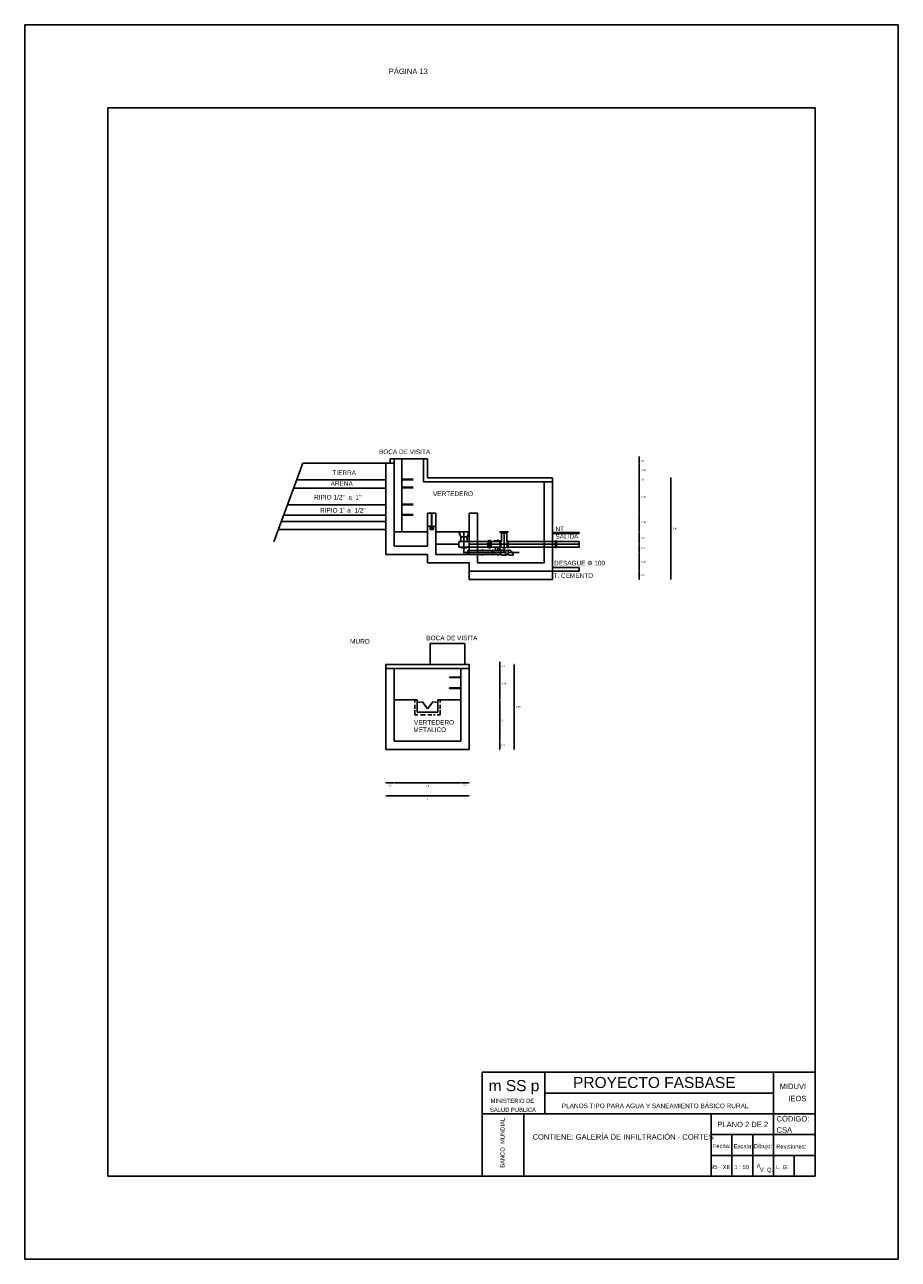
# Model space of a CAD drawing. Header units: metres. Extents: x 2029 to 4131, y 3282 to 4383.
# Tile 15 of 26: x 2339 to 2360, y 4353 to 4383. Entities that reach past the tile are written whole.
import ezdxf
from ezdxf.enums import TextEntityAlignment as Align

# ---------------------------------------------------------------- set-up
doc = ezdxf.new("R2010")
doc.units = ezdxf.units.M
doc.linetypes.add('ACAD_ISO02W100', pattern=[15, 12, -3])
doc.layers.add('Cotas', color=7, linetype='Continuous')
doc.layers.add('Dibujo', color=7, linetype='Continuous')
doc.styles.add('Annotative', font='arial.ttf')
doc.styles.get("Standard").update_dxf_attribs({"font": 'arial.ttf'})
doc.dimstyles.new('Vero', dxfattribs={"dimtxt": 0.04, "dimasz": 0.03, "dimexe": 1.25, "dimexo": 0.625, "dimgap": 0.05, "dimtad": 2, "dimtih": 1, "dimtoh": 1, "dimtxsty": 'Standard', "dimblk": 'DOT', "dimcen": 0, "dimse1": 1, "dimse2": 1, "dimadec": 0, "dimazin": 0, "dimtfac": 1, "dimtix": 1, "dimtmove": 0, "dimatfit": 2, "dimfxl": 1, "dimarcsym": 2})

# ---------------------------------------------------------------- blocks, each defined once
blk = doc.blocks.new('_Dot')
at = {"color": 0, "linetype": 'ByBlock', "lineweight": -2}
blk.add_line((-0.5, 0), (-1, 0), dxfattribs=at)
at = {"color": 0, "linetype": 'ByBlock', "const_width": 0.5}
blk.add_lwpolyline([(-0.25, 0, 1), (0.25, 0, 1)], format="xyb", close=True, dxfattribs=at)
blk = doc.blocks.new('*D50')
at = {"layer": 'Cotas', "color": 0, "linetype": 'ACAD_ISO02W100', "lineweight": -2, "transparency": 16777216}
blk.add_line((2347.22, 4364.415), (2349.16, 4364.415), dxfattribs=at)
at = {"layer": 'Defpoints', "color": 0, "linetype": 'ACAD_ISO02W100', "transparency": 16777216}
for p in [(2347.19, 4365.527), (2349.19, 4365.527), (2349.19, 4364.415)]:
    blk.add_point(p, dxfattribs=at)
at = {"layer": 'Cotas', "color": 0, "linetype": 'ACAD_ISO02W100', "lineweight": -2, "transparency": 16777216, "xscale": 0.03, "yscale": 0.03, "zscale": 0.03, "rotation": 180}
blk.add_blockref('_Dot', (2347.19, 4364.415), dxfattribs=at)
at = {"layer": 'Cotas', "color": 0, "linetype": 'ACAD_ISO02W100', "lineweight": -2, "transparency": 16777216, "xscale": 0.03, "yscale": 0.03, "zscale": 0.03}
blk.add_blockref('_Dot', (2349.19, 4364.415), dxfattribs=at)
at = {"layer": 'Cotas', "color": 0, "linetype": 'ACAD_ISO02W100', "transparency": 16777216, "insert": (2348.19, 4364.344), "char_height": 0.04, "attachment_point": 5}
blk.add_mtext('2', dxfattribs=at)
blk = doc.blocks.new('*D51')
at = {"layer": 'Cotas', "color": 0, "linetype": 'ACAD_ISO02W100', "lineweight": -2, "transparency": 16777216}
blk.add_line((2347.42, 4364.729), (2348.96, 4364.729), dxfattribs=at)
at = {"layer": 'Defpoints', "color": 0, "linetype": 'ACAD_ISO02W100', "transparency": 16777216}
for p in [(2347.39, 4365.726), (2348.99, 4365.726), (2348.99, 4364.729)]:
    blk.add_point(p, dxfattribs=at)
at = {"layer": 'Cotas', "color": 0, "linetype": 'ACAD_ISO02W100', "lineweight": -2, "transparency": 16777216, "xscale": 0.03, "yscale": 0.03, "zscale": 0.03, "rotation": 180}
blk.add_blockref('_Dot', (2347.39, 4364.729), dxfattribs=at)
at = {"layer": 'Cotas', "color": 0, "linetype": 'ACAD_ISO02W100', "lineweight": -2, "transparency": 16777216, "xscale": 0.03, "yscale": 0.03, "zscale": 0.03}
blk.add_blockref('_Dot', (2348.99, 4364.729), dxfattribs=at)
at = {"layer": 'Cotas', "color": 0, "linetype": 'ACAD_ISO02W100', "transparency": 16777216, "insert": (2348.19, 4364.655), "char_height": 0.04, "attachment_point": 5}
blk.add_mtext('1,6', dxfattribs=at)
blk = doc.blocks.new('*D52')
at = {"layer": 'Cotas', "color": 0, "linetype": 'ACAD_ISO02W100', "lineweight": -2, "transparency": 16777216}
blk.add_line((2349.02, 4364.73), (2349.16, 4364.73), dxfattribs=at)
at = {"layer": 'Defpoints', "color": 0, "linetype": 'ACAD_ISO02W100', "transparency": 16777216}
for p in [(2348.99, 4365.715), (2349.19, 4365.715), (2349.19, 4364.73)]:
    blk.add_point(p, dxfattribs=at)
at = {"layer": 'Cotas', "color": 0, "linetype": 'ACAD_ISO02W100', "lineweight": -2, "transparency": 16777216, "xscale": 0.03, "yscale": 0.03, "zscale": 0.03, "rotation": 180}
blk.add_blockref('_Dot', (2348.99, 4364.73), dxfattribs=at)
at = {"layer": 'Cotas', "color": 0, "linetype": 'ACAD_ISO02W100', "lineweight": -2, "transparency": 16777216, "xscale": 0.03, "yscale": 0.03, "zscale": 0.03}
blk.add_blockref('_Dot', (2349.19, 4364.73), dxfattribs=at)
at = {"layer": 'Cotas', "color": 0, "linetype": 'ACAD_ISO02W100', "transparency": 16777216, "insert": (2349.09, 4364.656), "char_height": 0.04, "attachment_point": 5}
blk.add_mtext('0,2', dxfattribs=at)
blk = doc.blocks.new('*D53')
at = {"layer": 'Cotas', "color": 0, "linetype": 'ACAD_ISO02W100', "lineweight": -2, "transparency": 16777216}
blk.add_line((2347.36, 4364.73), (2347.22, 4364.73), dxfattribs=at)
at = {"layer": 'Defpoints', "color": 0, "linetype": 'ACAD_ISO02W100', "transparency": 16777216}
for p in [(2347.19, 4365.726), (2347.39, 4365.726), (2347.19, 4364.73)]:
    blk.add_point(p, dxfattribs=at)
at = {"layer": 'Cotas', "color": 0, "linetype": 'ACAD_ISO02W100', "lineweight": -2, "transparency": 16777216, "xscale": 0.03, "yscale": 0.03, "zscale": 0.03, "rotation": 180}
blk.add_blockref('_Dot', (2347.19, 4364.73), dxfattribs=at)
at = {"layer": 'Cotas', "color": 0, "linetype": 'ACAD_ISO02W100', "lineweight": -2, "transparency": 16777216, "xscale": 0.03, "yscale": 0.03, "zscale": 0.03}
blk.add_blockref('_Dot', (2347.39, 4364.73), dxfattribs=at)
at = {"layer": 'Cotas', "color": 0, "linetype": 'ACAD_ISO02W100', "transparency": 16777216, "insert": (2347.29, 4364.656), "char_height": 0.04, "attachment_point": 5}
blk.add_mtext('0,2', dxfattribs=at)
blk = doc.blocks.new('*D54')
at = {"layer": 'Cotas', "color": 0, "linetype": 'ACAD_ISO02W100', "lineweight": -2, "transparency": 16777216}
blk.add_line((2350.269, 4367.547), (2350.269, 4365.557), dxfattribs=at)
at = {"layer": 'Defpoints', "color": 0, "linetype": 'ACAD_ISO02W100', "transparency": 16777216}
for p in [(2349.19, 4367.577), (2349.19, 4365.527), (2350.269, 4365.527)]:
    blk.add_point(p, dxfattribs=at)
at = {"layer": 'Cotas', "color": 0, "linetype": 'ACAD_ISO02W100', "lineweight": -2, "transparency": 16777216, "xscale": 0.03, "yscale": 0.03, "zscale": 0.03}
for p, rotation in [((2350.269, 4367.577), 90), ((2350.269, 4365.527), 270)]:
    blk.add_blockref('_Dot', p, dxfattribs=dict(at, rotation=rotation))
at = {"layer": 'Cotas', "color": 0, "linetype": 'ACAD_ISO02W100', "transparency": 16777216, "insert": (2350.371, 4366.552), "char_height": 0.04, "attachment_point": 5}
blk.add_mtext('2,05', dxfattribs=at)
blk = doc.blocks.new('*D55')
at = {"layer": 'Cotas', "color": 0, "linetype": 'ACAD_ISO02W100', "lineweight": -2, "transparency": 16777216}
blk.add_line((2349.925, 4366.757), (2349.925, 4367.447), dxfattribs=at)
at = {"layer": 'Defpoints', "color": 0, "linetype": 'ACAD_ISO02W100', "transparency": 16777216}
for p in [(2348.99, 4367.477), (2349.925, 4367.477), (2348.99, 4366.727)]:
    blk.add_point(p, dxfattribs=at)
at = {"layer": 'Cotas', "color": 0, "linetype": 'ACAD_ISO02W100', "lineweight": -2, "transparency": 16777216, "xscale": 0.03, "yscale": 0.03, "zscale": 0.03}
for p, rotation in [((2349.925, 4367.477), 90), ((2349.925, 4366.727), 270)]:
    blk.add_blockref('_Dot', p, dxfattribs=dict(at, rotation=rotation))
at = {"layer": 'Cotas', "color": 0, "linetype": 'ACAD_ISO02W100', "transparency": 16777216, "insert": (2350.027, 4367.102), "char_height": 0.04, "attachment_point": 5}
blk.add_mtext('0,75', dxfattribs=at)
blk = doc.blocks.new('*D56')
at = {"layer": 'Cotas', "color": 0, "linetype": 'ACAD_ISO02W100', "lineweight": -2, "transparency": 16777216}
blk.add_line((2349.925, 4366.697), (2349.925, 4365.757), dxfattribs=at)
at = {"layer": 'Defpoints', "color": 0, "linetype": 'ACAD_ISO02W100', "transparency": 16777216}
for p in [(2348.99, 4366.727), (2348.99, 4365.727), (2349.925, 4365.727)]:
    blk.add_point(p, dxfattribs=at)
at = {"layer": 'Cotas', "color": 0, "linetype": 'ACAD_ISO02W100', "lineweight": -2, "transparency": 16777216, "xscale": 0.03, "yscale": 0.03, "zscale": 0.03}
for p, rotation in [((2349.925, 4366.727), 90), ((2349.925, 4365.727), 270)]:
    blk.add_blockref('_Dot', p, dxfattribs=dict(at, rotation=rotation))
at = {"layer": 'Cotas', "color": 0, "linetype": 'ACAD_ISO02W100', "transparency": 16777216, "insert": (2349.982, 4366.227), "char_height": 0.04, "attachment_point": 5}
blk.add_mtext('1', dxfattribs=at)
blk = doc.blocks.new('*D57')
at = {"layer": 'Cotas', "color": 0, "linetype": 'ACAD_ISO02W100', "lineweight": -2, "transparency": 16777216}
blk.add_line((2349.925, 4365.697), (2349.925, 4365.557), dxfattribs=at)
at = {"layer": 'Defpoints', "color": 0, "linetype": 'ACAD_ISO02W100', "transparency": 16777216}
for p in [(2348.99, 4365.727), (2348.99, 4365.527), (2349.925, 4365.527)]:
    blk.add_point(p, dxfattribs=at)
at = {"layer": 'Cotas', "color": 0, "linetype": 'ACAD_ISO02W100', "lineweight": -2, "transparency": 16777216, "xscale": 0.03, "yscale": 0.03, "zscale": 0.03}
for p, rotation in [((2349.925, 4365.727), 90), ((2349.925, 4365.527), 270)]:
    blk.add_blockref('_Dot', p, dxfattribs=dict(at, rotation=rotation))
at = {"layer": 'Cotas', "color": 0, "linetype": 'ACAD_ISO02W100', "transparency": 16777216, "insert": (2350.011, 4365.627), "char_height": 0.04, "attachment_point": 5}
blk.add_mtext('0,2', dxfattribs=at)
blk = doc.blocks.new('*D58')
at = {"layer": 'Cotas', "color": 0, "linetype": 'ACAD_ISO02W100', "lineweight": -2, "transparency": 16777216}
for p, q in [((2349.925, 4367.607), (2349.925, 4367.637)), ((2349.925, 4367.477), (2349.925, 4367.577)), ((2349.925, 4367.447), (2349.925, 4367.417))]:
    blk.add_line(p, q, dxfattribs=at)
at = {"layer": 'Defpoints', "color": 0, "linetype": 'ACAD_ISO02W100', "transparency": 16777216}
for p in [(2349.19, 4367.577), (2349.19, 4367.477), (2349.925, 4367.577)]:
    blk.add_point(p, dxfattribs=at)
at = {"layer": 'Cotas', "color": 0, "linetype": 'ACAD_ISO02W100', "lineweight": -2, "transparency": 16777216, "xscale": 0.03, "yscale": 0.03, "zscale": 0.03}
for p, rotation in [((2349.925, 4367.577), 270), ((2349.925, 4367.477), 90)]:
    blk.add_blockref('_Dot', p, dxfattribs=dict(at, rotation=rotation))
at = {"layer": 'Cotas', "color": 0, "linetype": 'ACAD_ISO02W100', "transparency": 16777216, "insert": (2350.007, 4367.527), "char_height": 0.04, "attachment_point": 5}
blk.add_mtext('0,1', dxfattribs=at)
blk = doc.blocks.new('*D59')
at = {"layer": 'Cotas', "color": 0, "linetype": 'ACAD_ISO02W100', "lineweight": -2, "transparency": 16777216}
for p, q in [((2353.281, 4372.548), (2353.281, 4372.578)), ((2353.281, 4372.418), (2353.281, 4372.518)), ((2353.281, 4372.388), (2353.281, 4372.358))]:
    blk.add_line(p, q, dxfattribs=at)
at = {"layer": 'Defpoints', "color": 0, "linetype": 'ACAD_ISO02W100', "transparency": 16777216}
for p in [(2347.29, 4372.518), (2353.281, 4372.518), (2347.29, 4372.418)]:
    blk.add_point(p, dxfattribs=at)
at = {"layer": 'Cotas', "color": 0, "linetype": 'ACAD_ISO02W100', "lineweight": -2, "transparency": 16777216, "xscale": 0.03, "yscale": 0.03, "zscale": 0.03}
for p, rotation in [((2353.281, 4372.518), 270), ((2353.281, 4372.418), 90)]:
    blk.add_blockref('_Dot', p, dxfattribs=dict(at, rotation=rotation))
at = {"layer": 'Cotas', "color": 0, "linetype": 'ACAD_ISO02W100', "transparency": 16777216, "insert": (2353.364, 4372.468), "char_height": 0.04, "attachment_point": 5}
blk.add_mtext('0,1', dxfattribs=at)
blk = doc.blocks.new('*D60')
at = {"layer": 'Cotas', "color": 0, "linetype": 'ACAD_ISO02W100', "lineweight": -2, "transparency": 16777216}
blk.add_line((2353.281, 4372.388), (2353.281, 4372.098), dxfattribs=at)
at = {"layer": 'Defpoints', "color": 0, "linetype": 'ACAD_ISO02W100', "transparency": 16777216}
for p in [(2347.39, 4372.418), (2347.39, 4372.068), (2353.281, 4372.068)]:
    blk.add_point(p, dxfattribs=at)
at = {"layer": 'Cotas', "color": 0, "linetype": 'ACAD_ISO02W100', "lineweight": -2, "transparency": 16777216, "xscale": 0.03, "yscale": 0.03, "zscale": 0.03}
for p, rotation in [((2353.281, 4372.418), 90), ((2353.281, 4372.068), 270)]:
    blk.add_blockref('_Dot', p, dxfattribs=dict(at, rotation=rotation))
at = {"layer": 'Cotas', "color": 0, "linetype": 'ACAD_ISO02W100', "transparency": 16777216, "insert": (2353.383, 4372.243), "char_height": 0.04, "attachment_point": 5}
blk.add_mtext('0,35', dxfattribs=at)
blk = doc.blocks.new('*D61')
at = {"layer": 'Cotas', "color": 0, "linetype": 'ACAD_ISO02W100', "lineweight": -2, "transparency": 16777216}
for p, q in [((2353.281, 4372.098), (2353.281, 4372.128)), ((2353.281, 4371.968), (2353.281, 4372.068)), ((2353.281, 4371.938), (2353.281, 4371.908))]:
    blk.add_line(p, q, dxfattribs=at)
at = {"layer": 'Defpoints', "color": 0, "linetype": 'ACAD_ISO02W100', "transparency": 16777216}
for p in [(2351.19, 4372.068), (2351.19, 4371.968), (2353.281, 4372.068)]:
    blk.add_point(p, dxfattribs=at)
at = {"layer": 'Cotas', "color": 0, "linetype": 'ACAD_ISO02W100', "lineweight": -2, "transparency": 16777216, "xscale": 0.03, "yscale": 0.03, "zscale": 0.03}
for p, rotation in [((2353.281, 4372.068), 270), ((2353.281, 4371.968), 90)]:
    blk.add_blockref('_Dot', p, dxfattribs=dict(at, rotation=rotation))
at = {"layer": 'Cotas', "color": 0, "linetype": 'ACAD_ISO02W100', "transparency": 16777216, "insert": (2353.364, 4372.018), "char_height": 0.04, "attachment_point": 5}
blk.add_mtext('0,1', dxfattribs=at)
blk = doc.blocks.new('*D62')
at = {"layer": 'Cotas', "color": 0, "linetype": 'ACAD_ISO02W100', "lineweight": -2, "transparency": 16777216}
blk.add_line((2353.281, 4371.248), (2353.281, 4371.938), dxfattribs=at)
at = {"layer": 'Defpoints', "color": 0, "linetype": 'ACAD_ISO02W100', "transparency": 16777216}
for p in [(2349.39, 4371.968), (2353.281, 4371.968), (2349.39, 4371.218)]:
    blk.add_point(p, dxfattribs=at)
at = {"layer": 'Cotas', "color": 0, "linetype": 'ACAD_ISO02W100', "lineweight": -2, "transparency": 16777216, "xscale": 0.03, "yscale": 0.03, "zscale": 0.03}
for p, rotation in [((2353.281, 4371.968), 90), ((2353.281, 4371.218), 270)]:
    blk.add_blockref('_Dot', p, dxfattribs=dict(at, rotation=rotation))
at = {"layer": 'Cotas', "color": 0, "linetype": 'ACAD_ISO02W100', "transparency": 16777216, "insert": (2353.383, 4371.593), "char_height": 0.04, "attachment_point": 5}
blk.add_mtext('0,75', dxfattribs=at)
blk = doc.blocks.new('*D63')
at = {"layer": 'Cotas', "color": 0, "linetype": 'ACAD_ISO02W100', "lineweight": -2, "transparency": 16777216}
blk.add_line((2353.281, 4370.798), (2353.281, 4371.188), dxfattribs=at)
at = {"layer": 'Defpoints', "color": 0, "linetype": 'ACAD_ISO02W100', "transparency": 16777216}
for p in [(2349.19, 4371.218), (2353.281, 4371.218), (2349.19, 4370.768)]:
    blk.add_point(p, dxfattribs=at)
at = {"layer": 'Cotas', "color": 0, "linetype": 'ACAD_ISO02W100', "lineweight": -2, "transparency": 16777216, "xscale": 0.03, "yscale": 0.03, "zscale": 0.03}
for p, rotation in [((2353.281, 4371.218), 90), ((2353.281, 4370.768), 270)]:
    blk.add_blockref('_Dot', p, dxfattribs=dict(at, rotation=rotation))
at = {"layer": 'Cotas', "color": 0, "linetype": 'ACAD_ISO02W100', "transparency": 16777216, "insert": (2353.383, 4370.993), "char_height": 0.04, "attachment_point": 5}
blk.add_mtext('0,45', dxfattribs=at)
blk = doc.blocks.new('*D64')
at = {"layer": 'Cotas', "color": 0, "linetype": 'ACAD_ISO02W100', "lineweight": -2, "transparency": 16777216}
blk.add_line((2353.281, 4370.738), (2353.281, 4370.498), dxfattribs=at)
at = {"layer": 'Defpoints', "color": 0, "linetype": 'ACAD_ISO02W100', "transparency": 16777216}
for p in [(2349.19, 4370.768), (2349.19, 4370.468), (2353.281, 4370.468)]:
    blk.add_point(p, dxfattribs=at)
at = {"layer": 'Cotas', "color": 0, "linetype": 'ACAD_ISO02W100', "lineweight": -2, "transparency": 16777216, "xscale": 0.03, "yscale": 0.03, "zscale": 0.03}
for p, rotation in [((2353.281, 4370.768), 90), ((2353.281, 4370.468), 270)]:
    blk.add_blockref('_Dot', p, dxfattribs=dict(at, rotation=rotation))
at = {"layer": 'Cotas', "color": 0, "linetype": 'ACAD_ISO02W100', "transparency": 16777216, "insert": (2353.368, 4370.618), "char_height": 0.04, "attachment_point": 5}
blk.add_mtext('0,3', dxfattribs=at)
blk = doc.blocks.new('*D65')
at = {"layer": 'Cotas', "color": 0, "linetype": 'ACAD_ISO02W100', "lineweight": -2, "transparency": 16777216}
blk.add_line((2353.281, 4370.3), (2353.281, 4370.438), dxfattribs=at)
at = {"layer": 'Defpoints', "color": 0, "linetype": 'ACAD_ISO02W100', "transparency": 16777216}
for p in [(2350.031, 4370.468), (2353.281, 4370.468), (2350.055, 4370.27)]:
    blk.add_point(p, dxfattribs=at)
at = {"layer": 'Cotas', "color": 0, "linetype": 'ACAD_ISO02W100', "lineweight": -2, "transparency": 16777216, "xscale": 0.03, "yscale": 0.03, "zscale": 0.03}
for p, rotation in [((2353.281, 4370.468), 90), ((2353.281, 4370.27), 270)]:
    blk.add_blockref('_Dot', p, dxfattribs=dict(at, rotation=rotation))
at = {"layer": 'Cotas', "color": 0, "linetype": 'ACAD_ISO02W100', "transparency": 16777216, "insert": (2353.367, 4370.369), "char_height": 0.04, "attachment_point": 5}
blk.add_mtext('0,2', dxfattribs=at)
blk = doc.blocks.new('*D66')
at = {"layer": 'Cotas', "color": 0, "linetype": 'ACAD_ISO02W100', "lineweight": -2, "transparency": 16777216}
blk.add_line((2353.281, 4369.848), (2353.281, 4370.238), dxfattribs=at)
at = {"layer": 'Defpoints', "color": 0, "linetype": 'ACAD_ISO02W100', "transparency": 16777216}
for p in [(2351.19, 4370.268), (2353.281, 4370.268), (2351.19, 4369.818)]:
    blk.add_point(p, dxfattribs=at)
at = {"layer": 'Cotas', "color": 0, "linetype": 'ACAD_ISO02W100', "lineweight": -2, "transparency": 16777216, "xscale": 0.03, "yscale": 0.03, "zscale": 0.03}
for p, rotation in [((2353.281, 4370.268), 90), ((2353.281, 4369.818), 270)]:
    blk.add_blockref('_Dot', p, dxfattribs=dict(at, rotation=rotation))
at = {"layer": 'Cotas', "color": 0, "linetype": 'ACAD_ISO02W100', "transparency": 16777216, "insert": (2353.383, 4370.043), "char_height": 0.04, "attachment_point": 5}
blk.add_mtext('0,45', dxfattribs=at)
blk = doc.blocks.new('*D67')
at = {"layer": 'Cotas', "color": 0, "linetype": 'ACAD_ISO02W100', "lineweight": -2, "transparency": 16777216}
blk.add_line((2353.281, 4369.648), (2353.281, 4369.788), dxfattribs=at)
at = {"layer": 'Defpoints', "color": 0, "linetype": 'ACAD_ISO02W100', "transparency": 16777216}
for p in [(2351.19, 4369.818), (2353.281, 4369.818), (2351.19, 4369.618)]:
    blk.add_point(p, dxfattribs=at)
at = {"layer": 'Cotas', "color": 0, "linetype": 'ACAD_ISO02W100', "lineweight": -2, "transparency": 16777216, "xscale": 0.03, "yscale": 0.03, "zscale": 0.03}
for p, rotation in [((2353.281, 4369.818), 90), ((2353.281, 4369.618), 270)]:
    blk.add_blockref('_Dot', p, dxfattribs=dict(at, rotation=rotation))
at = {"layer": 'Cotas', "color": 0, "linetype": 'ACAD_ISO02W100', "transparency": 16777216, "insert": (2353.367, 4369.718), "char_height": 0.04, "attachment_point": 5}
blk.add_mtext('0,2', dxfattribs=at)
blk = doc.blocks.new('*D68')
at = {"layer": 'Cotas', "color": 0, "linetype": 'ACAD_ISO02W100', "lineweight": -2, "transparency": 16777216}
blk.add_line((2354.037, 4369.648), (2354.037, 4372.038), dxfattribs=at)
at = {"layer": 'Defpoints', "color": 0, "linetype": 'ACAD_ISO02W100', "transparency": 16777216}
for p in [(2351.19, 4372.068), (2354.037, 4372.068), (2351.19, 4369.618)]:
    blk.add_point(p, dxfattribs=at)
at = {"layer": 'Cotas', "color": 0, "linetype": 'ACAD_ISO02W100', "lineweight": -2, "transparency": 16777216, "xscale": 0.03, "yscale": 0.03, "zscale": 0.03}
for p, rotation in [((2354.037, 4372.068), 90), ((2354.037, 4369.618), 270)]:
    blk.add_blockref('_Dot', p, dxfattribs=dict(at, rotation=rotation))
at = {"layer": 'Cotas', "color": 0, "linetype": 'ACAD_ISO02W100', "transparency": 16777216, "insert": (2354.139, 4370.843), "char_height": 0.04, "attachment_point": 5}
blk.add_mtext('2,45', dxfattribs=at)

msp = doc.modelspace()

# ---------------------------------------------------------------- linework, layer by layer
at = {"layer": 'Cotas', "linetype": 'ACAD_ISO02W100'}
for p, q in [((2347.571, 4370.768), (2347.571, 4372.518)), ((2351.19, 4369.904), (2351.831, 4369.904)), ((2351.19, 4369.818), (2351.831, 4369.818)), ((2351.831, 4369.818), (2351.831, 4369.904))]:
    msp.add_line(p, q, dxfattribs=at)
at = {"layer": 'Dibujo', "color": 0, "linetype": 'ByBlock'}
for p, q in [((2338.506, 4382.965), (2359.506, 4382.965)), ((2338.506, 4353.265), (2338.506, 4382.965)), ((2338.506, 4382.965), (2341.506, 4382.965)), ((2338.506, 4382.965), (2341.006, 4382.965)), ((2359.506, 4382.965), (2359.506, 4353.265)), ((2340.506, 4380.965), (2340.506, 4355.265)), ((2357.506, 4380.965), (2340.506, 4380.965)), ((2357.506, 4380.965), (2357.506, 4355.265)), ((2349.506, 4357.765), (2349.506, 4355.265)), ((2357.506, 4357.765), (2349.506, 4357.765)), ((2351.006, 4357.765), (2351.006, 4356.765)), ((2356.506, 4355.265), (2356.506, 4357.765)), ((2356.506, 4357.265), (2351.006, 4357.265)), ((2357.506, 4356.765), (2349.506, 4356.765)), ((2350.506, 4356.765), (2350.506, 4355.265)), ((2350.506, 4355.265), (2350.506, 4356.765)), ((2355.006, 4355.265), (2355.006, 4356.765)), ((2357.506, 4356.265), (2355.006, 4356.265)), ((2355.506, 4355.265), (2355.506, 4356.265)), ((2356.006, 4355.265), (2356.006, 4356.265)), ((2357.506, 4355.765), (2355.006, 4355.765)), ((2357.006, 4355.265), (2357.006, 4355.765)), ((2357.506, 4355.265), (2340.506, 4355.265)), ((2359.506, 4353.265), (2338.506, 4353.265))]:
    msp.add_line(p, q, dxfattribs=at)
at = {"layer": 'Dibujo'}
for p, q in [((2348.19, 4372.518), (2347.29, 4372.518)), ((2347.39, 4372.518), (2347.39, 4370.418)), ((2348.09, 4372.518), (2348.09, 4371.968)), ((2348.19, 4372.068), (2348.19, 4372.518)), ((2348.19, 4372.518), (2348.19, 4372.068)), ((2347.19, 4372.418), (2347.19, 4370.218)), ((2347.39, 4372.418), (2347.19, 4372.418)), ((2351.19, 4371.968), (2348.09, 4371.968)), ((2351.19, 4371.968), (2348.09, 4371.968)), ((2351.19, 4372.068), (2348.19, 4372.068)), ((2350.99, 4370.018), (2350.99, 4371.968)), ((2351.19, 4369.818), (2351.19, 4372.068)), ((2348.39, 4371.218), (2348.39, 4370.218)), ((2349.19, 4370.218), (2349.19, 4371.218)), ((2349.39, 4370.018), (2349.39, 4371.218)), ((2347.39, 4370.768), (2348.19, 4370.768)), ((2348.39, 4370.768), (2349.19, 4370.768)), ((2348.991, 4370.648), (2348.942, 4370.768)), ((2347.39, 4370.418), (2348.19, 4370.418)), ((2348.39, 4370.468), (2348.943, 4370.468)), ((2348.943, 4370.537), (2349.19, 4370.537)), ((2348.943, 4370.397), (2348.943, 4370.537)), ((2348.943, 4370.397), (2349.19, 4370.397)), ((2348.991, 4370.648), (2349.141, 4370.648)), ((2348.991, 4370.648), (2348.991, 4370.537)), ((2348.991, 4370.397), (2348.991, 4370.383)), ((2348.991, 4370.383), (2349.141, 4370.383)), ((2349.19, 4370.468), (2349.641, 4370.468)), ((2349.721, 4370.468), (2351.831, 4370.468)), ((2347.19, 4370.218), (2348.19, 4370.218)), ((2348.39, 4370.218), (2349.19, 4370.218)), ((2349.049, 4370.268), (2349.156, 4370.268)), ((2349.066, 4370.218), (2349.741, 4370.218)), ((2349.156, 4370.318), (2349.741, 4370.318)), ((2349.156, 4370.268), (2350.057, 4370.268)), ((2349.761, 4370.318), (2349.951, 4370.318)), ((2349.761, 4370.218), (2349.964, 4370.218)), ((2349.976, 4370.208), (2350.089, 4370.208)), ((2349.997, 4370.318), (2350.128, 4370.318)), ((2350.071, 4370.218), (2350.142, 4370.218)), ((2350.128, 4370.268), (2350.395, 4370.268)), ((2350.153, 4370.208), (2350.248, 4370.208)), ((2348.19, 4370.018), (2349.19, 4370.018)), ((2349.19, 4369.818), (2351.19, 4369.818)), ((2349.39, 4370.018), (2350.99, 4370.018))]:
    msp.add_line(p, q, dxfattribs=at)
at = {"layer": 'Dibujo', "linetype": 'ACAD_ISO02W100'}
for p, q in [((2347.29, 4372.518), (2347.29, 4372.418)), ((2345.19, 4372.418), (2344.492, 4370.525)), ((2347.19, 4372.418), (2345.19, 4372.418)), ((2347.19, 4372.018), (2345.042, 4372.018)), ((2347.846, 4372.033), (2347.571, 4372.033)), ((2347.571, 4372.018), (2347.846, 4372.018)), ((2347.846, 4371.84), (2347.571, 4371.84)), ((2347.19, 4371.818), (2344.969, 4371.818)), ((2347.571, 4371.825), (2347.846, 4371.825)), ((2347.19, 4371.418), (2344.821, 4371.418)), ((2347.846, 4371.433), (2347.571, 4371.433)), ((2347.571, 4371.418), (2347.846, 4371.418)), ((2347.19, 4371.018), (2344.674, 4371.018)), ((2347.19, 4371.168), (2344.729, 4371.168)), ((2347.846, 4371.183), (2347.571, 4371.183)), ((2347.571, 4371.168), (2347.846, 4371.168)), ((2348.19, 4370.418), (2348.19, 4371.218)), ((2348.39, 4371.218), (2348.19, 4371.218)), ((2348.285, 4370.82), (2348.285, 4371.218)), ((2348.285, 4370.902), (2348.285, 4371.218)), ((2348.295, 4370.82), (2348.295, 4371.218)), ((2349.39, 4371.218), (2349.19, 4371.218)), ((2347.19, 4370.818), (2344.6, 4370.818)), ((2348.19, 4370.902), (2348.25, 4370.902)), ((2348.25, 4370.82), (2348.25, 4370.902)), ((2348.25, 4370.82), (2348.33, 4370.82)), ((2348.33, 4370.82), (2348.33, 4370.902)), ((2348.33, 4370.902), (2348.39, 4370.902)), ((2349.19, 4370.768), (2349.04, 4370.768)), ((2349.066, 4370.648), (2349.066, 4370.768)), ((2349.141, 4370.648), (2349.19, 4370.768)), ((2349.931, 4370.768), (2350.128, 4370.768)), ((2349.931, 4370.76), (2349.931, 4370.768)), ((2349.931, 4370.76), (2350.128, 4370.76)), ((2350.096, 4370.753), (2349.966, 4370.753)), ((2349.966, 4370.753), (2349.966, 4370.745)), ((2350.096, 4370.745), (2349.966, 4370.745)), ((2350.096, 4370.737), (2349.966, 4370.737)), ((2349.966, 4370.737), (2349.966, 4370.537)), ((2350.031, 4370.781), (2350.031, 4370.343)), ((2350.096, 4370.745), (2350.096, 4370.753)), ((2350.096, 4370.737), (2350.096, 4370.537)), ((2350.128, 4370.768), (2350.128, 4370.76)), ((2351.19, 4370.753), (2351.831, 4370.753)), ((2351.19, 4370.722), (2351.833, 4370.722)), ((2351.833, 4370.722), (2351.831, 4370.753)), ((2349.066, 4370.537), (2349.066, 4370.648)), ((2349.066, 4370.537), (2349.066, 4370.25)), ((2349.141, 4370.537), (2349.141, 4370.648)), ((2349.141, 4370.383), (2349.141, 4370.397)), ((2349.19, 4370.537), (2349.641, 4370.537)), ((2349.19, 4370.397), (2349.641, 4370.397)), ((2349.641, 4370.549), (2349.641, 4370.385)), ((2349.641, 4370.549), (2349.661, 4370.549)), ((2349.641, 4370.385), (2349.661, 4370.385)), ((2349.661, 4370.554), (2349.661, 4370.38)), ((2349.661, 4370.554), (2349.701, 4370.554)), ((2349.661, 4370.38), (2349.701, 4370.38)), ((2349.701, 4370.554), (2349.701, 4370.38)), ((2349.701, 4370.549), (2349.721, 4370.549)), ((2349.701, 4370.385), (2349.721, 4370.385)), ((2349.721, 4370.549), (2349.721, 4370.397)), ((2349.721, 4370.537), (2349.931, 4370.537)), ((2349.721, 4370.397), (2349.931, 4370.397)), ((2349.721, 4370.385), (2349.721, 4370.397)), ((2349.791, 4370.537), (2349.791, 4370.549)), ((2349.791, 4370.549), (2349.931, 4370.549)), ((2349.826, 4370.397), (2349.826, 4370.318)), ((2349.861, 4370.549), (2349.861, 4370.557)), ((2349.861, 4370.557), (2349.902, 4370.557)), ((2349.881, 4370.397), (2349.881, 4370.318)), ((2349.882, 4370.557), (2349.882, 4370.566)), ((2349.882, 4370.566), (2349.888, 4370.566)), ((2349.888, 4370.566), (2349.888, 4370.557)), ((2349.902, 4370.557), (2349.902, 4370.549)), ((2349.931, 4370.549), (2349.951, 4370.549)), ((2349.931, 4370.385), (2349.931, 4370.549)), ((2349.931, 4370.397), (2349.931, 4370.537)), ((2349.931, 4370.397), (2349.931, 4370.318)), ((2349.931, 4370.385), (2349.951, 4370.385)), ((2349.951, 4370.549), (2349.951, 4370.397)), ((2349.951, 4370.537), (2349.966, 4370.537)), ((2349.951, 4370.385), (2349.951, 4370.397)), ((2349.951, 4370.397), (2349.966, 4370.397)), ((2350.096, 4370.537), (2350.108, 4370.537)), ((2350.096, 4370.397), (2350.108, 4370.397)), ((2350.108, 4370.549), (2350.128, 4370.549)), ((2350.108, 4370.385), (2350.108, 4370.549)), ((2350.108, 4370.385), (2350.128, 4370.385)), ((2350.128, 4370.549), (2350.128, 4370.397)), ((2350.128, 4370.537), (2351.267, 4370.537)), ((2350.128, 4370.385), (2350.128, 4370.397)), ((2350.128, 4370.397), (2351.267, 4370.397)), ((2351.267, 4370.549), (2351.287, 4370.549)), ((2351.267, 4370.385), (2351.267, 4370.549)), ((2351.267, 4370.385), (2351.287, 4370.385)), ((2351.287, 4370.549), (2351.287, 4370.397)), ((2351.287, 4370.537), (2351.831, 4370.537)), ((2351.287, 4370.385), (2351.287, 4370.397)), ((2351.287, 4370.397), (2351.831, 4370.397)), ((2351.831, 4370.537), (2351.831, 4370.397)), ((2348.19, 4370.218), (2348.19, 4370.018)), ((2349.156, 4370.318), (2349.156, 4370.218)), ((2349.486, 4370.318), (2349.486, 4370.326)), ((2349.486, 4370.326), (2349.528, 4370.326)), ((2349.507, 4370.326), (2349.507, 4370.334)), ((2349.507, 4370.334), (2349.513, 4370.334)), ((2349.513, 4370.334), (2349.513, 4370.326)), ((2349.528, 4370.326), (2349.528, 4370.318)), ((2349.741, 4370.323), (2349.741, 4370.213)), ((2349.741, 4370.323), (2349.761, 4370.323)), ((2349.741, 4370.213), (2349.761, 4370.213)), ((2349.761, 4370.323), (2349.761, 4370.213)), ((2349.951, 4370.323), (2349.951, 4370.218)), ((2349.951, 4370.323), (2349.976, 4370.323)), ((2350.068, 4370.268), (2350.089, 4370.268)), ((2350.128, 4370.323), (2350.128, 4370.218)), ((2350.128, 4370.323), (2350.153, 4370.323)), ((2349.19, 4370.018), (2349.19, 4369.818)), ((2349.19, 4369.818), (2349.19, 4369.618)), ((2351.19, 4369.818), (2351.19, 4369.618)), ((2349.19, 4369.618), (2351.19, 4369.618)), ((2349.084, 4368.077), (2348.252, 4368.077)), ((2348.252, 4368.077), (2348.252, 4367.577)), ((2349.084, 4367.577), (2349.084, 4368.077)), ((2347.19, 4367.577), (2347.19, 4365.527)), ((2349.19, 4367.577), (2347.19, 4367.577)), ((2349.19, 4367.477), (2347.19, 4367.477)), ((2347.39, 4367.477), (2347.39, 4365.727)), ((2348.99, 4365.727), (2348.99, 4367.477)), ((2349.19, 4365.527), (2349.19, 4367.577)), ((2348.99, 4367.273), (2348.715, 4367.273)), ((2348.715, 4367.273), (2348.715, 4367.258)), ((2348.715, 4367.258), (2348.99, 4367.258)), ((2348.99, 4367.015), (2348.715, 4367.015)), ((2348.715, 4367.015), (2348.715, 4367)), ((2348.715, 4367), (2348.99, 4367)), ((2347.39, 4366.727), (2347.94, 4366.727)), ((2347.884, 4366.727), (2347.884, 4366.657)), ((2347.884, 4366.606), (2347.884, 4366.507)), ((2347.94, 4366.427), (2347.94, 4366.727)), ((2347.94, 4366.657), (2348.065, 4366.677)), ((2348.065, 4366.677), (2348.19, 4366.507)), ((2348.19, 4366.507), (2348.315, 4366.677)), ((2348.44, 4366.657), (2348.315, 4366.677)), ((2348.44, 4366.427), (2348.44, 4366.727)), ((2348.44, 4366.727), (2348.99, 4366.727)), ((2348.496, 4366.727), (2348.496, 4366.657)), ((2348.496, 4366.606), (2348.496, 4366.507)), ((2347.884, 4366.474), (2347.884, 4366.389)), ((2347.884, 4366.389), (2347.884, 4366.389)), ((2347.884, 4366.389), (2347.884, 4366.366)), ((2347.884, 4366.366), (2347.959, 4366.366)), ((2347.94, 4366.427), (2348.44, 4366.427)), ((2348.022, 4366.366), (2348.139, 4366.366)), ((2348.201, 4366.366), (2348.297, 4366.366)), ((2348.337, 4366.366), (2348.375, 4366.366)), ((2348.496, 4366.366), (2348.421, 4366.366)), ((2348.496, 4366.474), (2348.496, 4366.389)), ((2348.496, 4366.389), (2348.496, 4366.366)), ((2347.39, 4365.727), (2348.99, 4365.727)), ((2347.19, 4365.527), (2349.19, 4365.527))]:
    msp.add_line(p, q, dxfattribs=at)
for centre, radius, start, end in [((2350.031, 4370.518), 0.137, 241.6778, 298.3222), ((2349.507, 4370.245), 0.0341, 232.9386, 307.0614), ((2349.883, 4370.245), 0.0341, 232.9386, 307.0614), ((2349.965, 4370.206), 0.0117, 7.9875, 94.9699), ((2349.96, 4370.213), 0.111, 357.4226, 81.6231), ((2350.141, 4370.206), 0.0117, 7.9875, 94.9699), ((2350.137, 4370.213), 0.111, 357.4226, 81.6231)]:
    msp.add_arc(centre, radius, start, end, dxfattribs=at)

# ---------------------------------------------------------------- texts
for s, height, p in [('BOCA DE VISITA', 0.11079, (2347.023, 4372.635)), ('TIERRA', 0.1108, (2345.902, 4372.131)), ('ARENA', 0.1108, (2345.86, 4371.873)), ("RIPIO 1/2''  a  1''", 0.11079, (2345.463, 4371.543)), ('VERTEDERO', 0.1108, (2348.321, 4371.626)), ("RIPIO 1'' a  1/2''", 0.11079, (2345.606, 4371.227)), ('SALIDA', 0.1108, (2351.265, 4370.599)), ('NT', 0.1108, (2351.265, 4370.783)), ('DESAGUE Φ 100 ', 0.11079, (2351.231, 4369.958)), ('T. CEMENTO', 0.1108, (2351.218, 4369.658)), ('MURO', 0.1108, (2346.328, 4368.076)), ('BOCA DE VISITA', 0.11079, (2348.16, 4368.157)), ('VERTEDERO', 0.1108, (2347.865, 4366.127)), ('METALICO', 0.1108, (2347.848, 4365.95))]:
    msp.add_text(s, height=height, dxfattribs=at).set_placement(p)
at = {"layer": 'Dibujo', "color": 0, "linetype": 'ByBlock'}
for s, height, p in [('PROYECTO FASBASE', 0.26624, (2351.689, 4357.386)), ('m SS p', 0.2662, (2349.659, 4357.311)), ('PLANOS TIPO PARA AGUA Y SANEAMIENTO BÁSICO RURAL', 0.11076, (2351.417, 4356.901))]:
    msp.add_text(s, height=height, dxfattribs=at).set_placement(p)
at = {"layer": 'Dibujo', "color": 0, "linetype": 'ByBlock', "style": 'Annotative'}
for s, p in [('MIDUVI', (2356.655, 4357.36)), ('IEOS', (2356.863, 4357.069)), ('CÓDIGO:', (2356.581, 4356.581)), ('PLANO 2 DE 2', (2355.157, 4356.445)), ('CSA', (2356.58, 4356.311)), ('CONTIENE: GALERÍA DE INFILTRACIÓN - CORTES', (2350.713, 4356.145))]:
    msp.add_text(s, height=0.13, dxfattribs=at).set_placement(p)
at = {"layer": 'Dibujo', "color": 0, "linetype": 'ByBlock'}
for s, p in [('MINISTERIO DE', (2350.23, 4357.028)), ('SALUD PÚBLICA', (2350.242, 4356.812)), ('Fecha:', (2355.261, 4355.943)), ('Escala:', (2355.778, 4355.938)), ('Dibujo:', (2356.254, 4355.938)), ('Revisiones:', (2356.932, 4355.927)), ('95 - XII', (2355.229, 4355.436)), ('1 : 50', (2355.741, 4355.434)), ('A', (2356.149, 4355.461)), ('L. G. ', (2356.741, 4355.434)), ('V. Q.', (2356.337, 4355.368))]:
    msp.add_text(s, height=0.1, dxfattribs=at).set_placement(p, align=Align.CENTER)
msp.add_text('BANCO  MUNDIAL', height=0.1, rotation=90, dxfattribs=at).set_placement((2350.043, 4356.067), align=Align.CENTER)
at = {"layer": 'Dibujo', "color": 0, "linetype": 'ByBlock', "insert": (2347.259, 4381.909), "char_height": 0.13, "width": 2.90393, "attachment_point": 1}
msp.add_mtext('PÁGINA 13', dxfattribs=at)

# ---------------------------------------------------------------- dimensions: what is measured, and where the dimension line sits
at = {"layer": 'Cotas', "linetype": 'ACAD_ISO02W100'}
for base, p1, p2, picture, middle in [((2353.281, 4372.518), (2347.29, 4372.418), (2347.29, 4372.518), '*D59', (2353.364, 4372.468)), ((2353.281, 4372.068), (2347.39, 4372.418), (2347.39, 4372.068), '*D60', (2353.383, 4372.243)), ((2353.281, 4371.968), (2349.39, 4371.218), (2349.39, 4371.968), '*D62', (2353.383, 4371.593)), ((2353.281, 4372.068), (2351.19, 4371.968), (2351.19, 4372.068), '*D61', (2353.364, 4372.018)), ((2354.037, 4372.068), (2351.19, 4369.618), (2351.19, 4372.068), '*D68', (2354.139, 4370.843)), ((2353.281, 4371.218), (2349.19, 4370.768), (2349.19, 4371.218), '*D63', (2353.383, 4370.993)), ((2353.281, 4370.468), (2349.19, 4370.768), (2349.19, 4370.468), '*D64', (2353.368, 4370.618)), ((2353.281, 4370.468), (2350.055, 4370.27), (2350.031, 4370.468), '*D65', (2353.367, 4370.369)), ((2353.281, 4370.268), (2351.19, 4369.818), (2351.19, 4370.268), '*D66', (2353.383, 4370.043)), ((2353.281, 4369.818), (2351.19, 4369.618), (2351.19, 4369.818), '*D67', (2353.367, 4369.718)), ((2349.925, 4367.477), (2348.99, 4366.727), (2348.99, 4367.477), '*D55', (2350.027, 4367.102)), ((2349.925, 4367.577), (2349.19, 4367.477), (2349.19, 4367.577), '*D58', (2350.007, 4367.527)), ((2350.269, 4365.527), (2349.19, 4367.577), (2349.19, 4365.527), '*D54', (2350.371, 4366.552)), ((2349.925, 4365.727), (2348.99, 4366.727), (2348.99, 4365.727), '*D56', (2349.982, 4366.227)), ((2349.925, 4365.527), (2348.99, 4365.727), (2348.99, 4365.527), '*D57', (2350.011, 4365.627))]:
    dim = msp.add_linear_dim(base=base, p1=p1, p2=p2, angle=90, dimstyle='Vero', dxfattribs=at)
    dim.commit()
    dim.dimension.update_dxf_attribs({"geometry": picture, "text_midpoint": middle})
for base, p1, p2, picture, middle in [((2347.19, 4364.73), (2347.39, 4365.726), (2347.19, 4365.726), '*D53', (2347.29, 4364.656)), ((2348.99, 4364.729), (2347.39, 4365.726), (2348.99, 4365.726), '*D51', (2348.19, 4364.655)), ((2349.19, 4364.73), (2348.99, 4365.715), (2349.19, 4365.715), '*D52', (2349.09, 4364.656)), ((2349.19, 4364.415), (2347.19, 4365.527), (2349.19, 4365.527), '*D50', (2348.19, 4364.344))]:
    dim = msp.add_linear_dim(base=base, p1=p1, p2=p2, dimstyle='Vero', dxfattribs=at)
    dim.commit()
    dim.dimension.update_dxf_attribs({"geometry": picture, "text_midpoint": middle})

doc.saveas('drawing.dxf')
